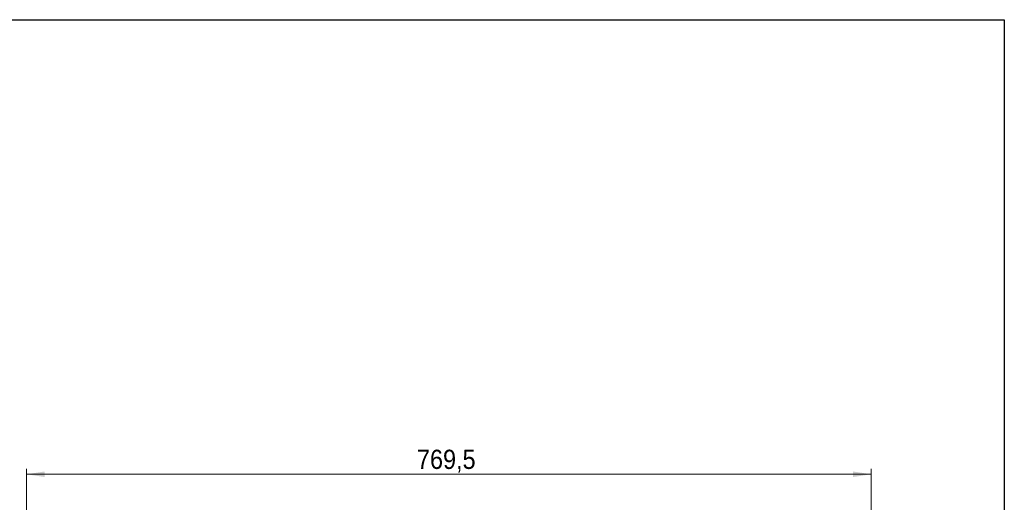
# Model space of a CAD drawing. Header units: millimetres. Extents: x 5 to 589, y 5 to 415.
# Tile 35 of 35: x 405 to 584, y 322 to 410. Entities that reach past the tile are written whole.
import ezdxf

# ---------------------------------------------------------------- set-up
doc = ezdxf.new("R2010")
doc.units = ezdxf.units.MM
doc.linetypes.add('SLD-Continua', pattern=[0])
doc.styles.add('SLDTEXTSTYLE1', font='GOTHIC.TTF', dxfattribs={"width": 0.913})
doc.dimstyles.new('SLDDIMSTYLE2', dxfattribs={"dimtxt": 3.5, "dimasz": 3.302, "dimexe": 0, "dimexo": 0.0625, "dimgap": 0.875, "dimtad": 1, "dimlfac": 5, "dimrnd": 1e-09, "dimzin": 12, "dimdsep": 46, "dimtxsty": 'SLDTEXTSTYLE1', "dimsah": 1, "dimcen": 0.09, "dimadec": 0, "dimazin": 3, "dimtfac": 1, "dimtofl": 0, "dimtmove": 0, "dimatfit": 3, "dimfxl": 1, "dimfrac": 2, "dimtolj": 1, "dimtzin": 12, "dimarcsym": 0})

# ---------------------------------------------------------------- blocks, each defined once
blk = doc.blocks.new('_D_4')
at = {"color": 7, "linetype": 'SLD-Continua', "lineweight": 0}
for p, q in [((405.82, 260.24), (405.82, 328.23)), ((559.72, 327.23), (405.82, 327.23)), ((559.72, 263.86), (559.72, 328.23))]:
    blk.add_line(p, q, dxfattribs=at)
at = {"color": 7, "linetype": 'SLD-Continua', "lineweight": 18}
for points in [[(405.82, 327.23), (409.12, 326.72), (409.12, 327.74)], [(559.72, 327.23), (556.42, 327.74), (556.42, 326.72)]]:
    blk.add_solid(points, dxfattribs=at)
at = {"color": 7, "linetype": 'SLD-Continua', "lineweight": 18, "insert": (476.95, 331.7), "char_height": 3.5, "attachment_point": 1, "style": 'SLDTEXTSTYLE1'}
blk.add_mtext('769,5', dxfattribs=at)

msp = doc.modelspace()

# ---------------------------------------------------------------- linework, layer by layer
at = {"color": 7, "linetype": 'SLD-Continua', "lineweight": 25}
for p, q in [((10, 410), (584, 410)), ((584, 410), (584, 10))]:
    msp.add_line(p, q, dxfattribs=at)

# ---------------------------------------------------------------- dimensions: what is measured, and where the dimension line sits
at = {"color": 7, "linetype": 'SLD-Continua', "lineweight": 18}
dim = msp.add_linear_dim(base=(405.8224, 327.2298), p1=(559.7224, 262.8559), p2=(405.8224, 259.2367), dimstyle='SLDDIMSTYLE2', dxfattribs=at)
dim.commit()
dim.dimension.update_dxf_attribs({"geometry": '_D_4', "text_midpoint": (482.7724, 327.2298), "dimtype": 160})

doc.saveas('drawing.dxf')
